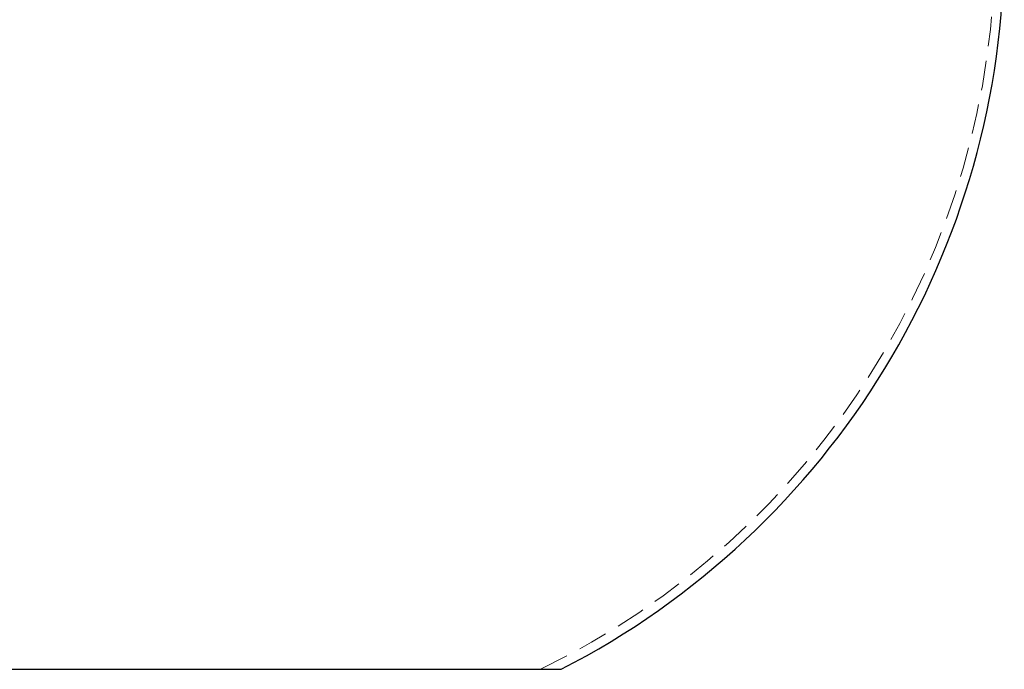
# Model space of a CAD drawing. Header units: millimetres. Extents: x 624 to 866, y 309 to 728.
# Tile 13 of 41: x 824 to 866, y 309 to 337. Entities that reach past the tile are written whole.
import ezdxf

# ---------------------------------------------------------------- set-up
doc = ezdxf.new("R2010")
doc.units = ezdxf.units.MM
doc.linetypes.add('HIDDEN', pattern=[1.905, 1.27, -0.635])

msp = doc.modelspace()

# ---------------------------------------------------------------- linework, layer by layer
at = {"color": 7, "linetype": 'Continuous', "lineweight": 25}
for p, q in [((815.462, 309.161), (842.818, 309.161)), ((842.818, 309.161), (847.462, 309.161))]:
    msp.add_line(p, q, dxfattribs=at)
for start, end in [(94.515, 242.7971), (297.2029, 0)]:
    msp.add_arc((831.462, 340.29), 35, start, end, dxfattribs=at)
at = {"color": 7, "linetype": 'HIDDEN', "lineweight": 18}
for start, end in [(91.8218, 244.1154), (295.8846, 0)]:
    msp.add_arc((831.462, 340.29), 34.6, start, end, dxfattribs=at)

doc.saveas('drawing.dxf')
